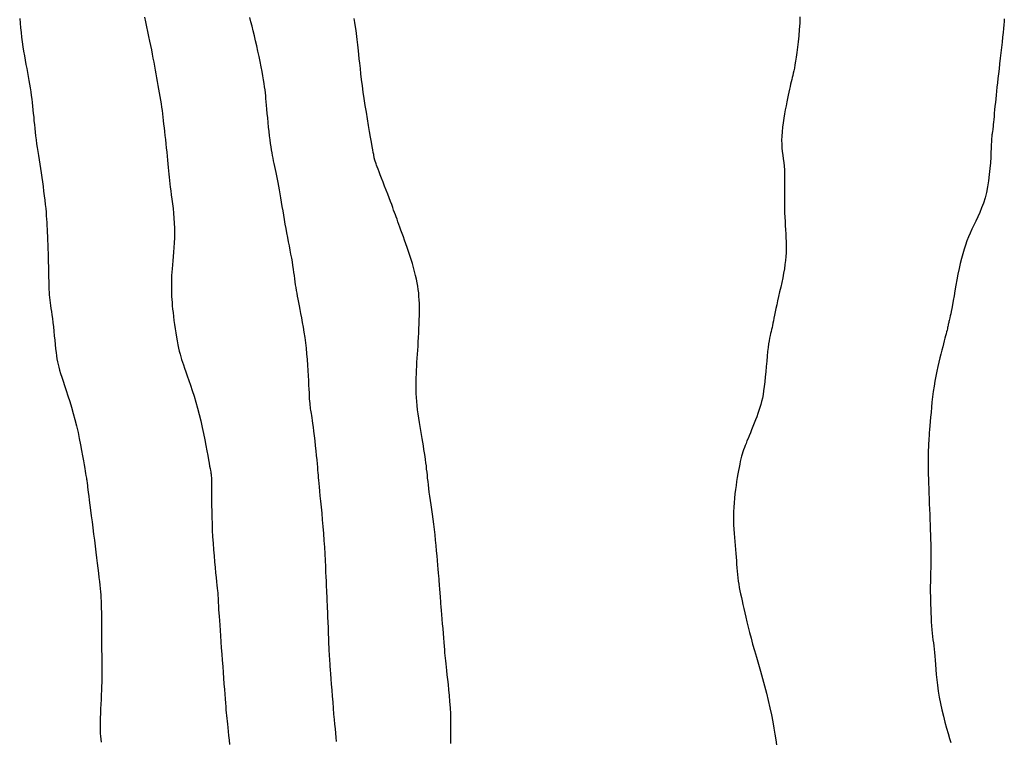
# Model space of a CAD drawing. Header units: millimetres. Extents: x 32690613 to 32693367, y 5343692 to 5344708.
# Tile 47 of 256: x 32692240 to 32692255, y 5343853 to 5343865. Entities that reach past the tile are written whole.
import ezdxf

# ---------------------------------------------------------------- set-up
doc = ezdxf.new("R2010")
doc.units = ezdxf.units.MM
doc.header["$LTSCALE"] = 20
for name, color, linetype in [('02-DGM_HL_495.00', 142, 'Continuous'), ('02-DGM_HL_495.50', 152, 'Continuous'), ('02-DGM_HL_496.00', 162, 'Continuous'), ('02-DGM_HL_496.50', 172, 'Continuous')]:
    doc.layers.add(name, color=color, linetype=linetype)

msp = doc.modelspace()

# ---------------------------------------------------------------- linework, layer by layer
at = {"layer": '02-DGM_HL_495.00', "elevation": 495, "flags": 128}
msp.add_lwpolyline([(32692239.544, 5343865.075), (32692239.551, 5343865.002), (32692239.558, 5343864.927), (32692239.566, 5343864.851), (32692239.575, 5343864.774), (32692239.585, 5343864.697), (32692239.595, 5343864.621), (32692239.607, 5343864.547), (32692239.619, 5343864.475), (32692239.631, 5343864.405), (32692239.644, 5343864.336), (32692239.657, 5343864.269), (32692239.67, 5343864.204), (32692239.682, 5343864.14), (32692239.693, 5343864.077), (32692239.704, 5343864.016), (32692239.713, 5343863.955), (32692239.722, 5343863.895), (32692239.73, 5343863.836), (32692239.738, 5343863.777), (32692239.744, 5343863.719), (32692239.751, 5343863.66), (32692239.757, 5343863.602), (32692239.763, 5343863.543), (32692239.769, 5343863.484), (32692239.774, 5343863.424), (32692239.78, 5343863.364), (32692239.786, 5343863.304), (32692239.793, 5343863.243), (32692239.8, 5343863.182), (32692239.807, 5343863.12), (32692239.816, 5343863.057), (32692239.825, 5343862.994), (32692239.835, 5343862.93), (32692239.845, 5343862.864), (32692239.856, 5343862.798), (32692239.867, 5343862.729), (32692239.878, 5343862.659), (32692239.889, 5343862.588), (32692239.9, 5343862.514), (32692239.91, 5343862.439), (32692239.921, 5343862.364), (32692239.93, 5343862.289), (32692239.94, 5343862.216), (32692239.948, 5343862.145), (32692239.956, 5343862.076), (32692239.963, 5343862.012), (32692239.968, 5343861.952), (32692239.973, 5343861.895), (32692239.977, 5343861.841), (32692239.98, 5343861.787), (32692239.983, 5343861.734), (32692239.985, 5343861.68), (32692239.988, 5343861.623), (32692239.99, 5343861.563), (32692239.992, 5343861.498), (32692239.995, 5343861.43), (32692239.998, 5343861.359), (32692240, 5343861.288), (32692240.003, 5343861.216), (32692240.005, 5343861.146), (32692240.007, 5343861.077), (32692240.008, 5343861.013), (32692240.009, 5343860.953), (32692240.01, 5343860.896), (32692240.011, 5343860.844), (32692240.012, 5343860.795), (32692240.013, 5343860.748), (32692240.014, 5343860.703), (32692240.017, 5343860.66), (32692240.02, 5343860.618), (32692240.024, 5343860.577), (32692240.029, 5343860.535), (32692240.035, 5343860.492), (32692240.041, 5343860.448), (32692240.048, 5343860.401), (32692240.055, 5343860.35), (32692240.063, 5343860.295), (32692240.071, 5343860.236), (32692240.078, 5343860.171), (32692240.086, 5343860.102), (32692240.093, 5343860.031), (32692240.101, 5343859.958), (32692240.108, 5343859.886), (32692240.115, 5343859.817), (32692240.122, 5343859.751), (32692240.13, 5343859.69), (32692240.137, 5343859.636), (32692240.144, 5343859.587), (32692240.153, 5343859.541), (32692240.162, 5343859.496), (32692240.173, 5343859.451), (32692240.187, 5343859.403), (32692240.202, 5343859.351), (32692240.221, 5343859.293), (32692240.243, 5343859.228), (32692240.267, 5343859.155), (32692240.294, 5343859.075), (32692240.322, 5343858.99), (32692240.351, 5343858.9), (32692240.38, 5343858.806), (32692240.408, 5343858.708), (32692240.435, 5343858.607), (32692240.46, 5343858.504), (32692240.484, 5343858.401), (32692240.505, 5343858.3), (32692240.525, 5343858.202), (32692240.542, 5343858.109), (32692240.558, 5343858.022), (32692240.571, 5343857.944), (32692240.583, 5343857.876), (32692240.593, 5343857.82), (32692240.6, 5343857.774), (32692240.607, 5343857.737), (32692240.612, 5343857.707), (32692240.616, 5343857.683), (32692240.619, 5343857.663), (32692240.622, 5343857.646), (32692240.624, 5343857.63), (32692240.626, 5343857.613), (32692240.629, 5343857.595), (32692240.632, 5343857.574), (32692240.635, 5343857.548), (32692240.639, 5343857.516), (32692240.644, 5343857.478), (32692240.65, 5343857.43), (32692240.657, 5343857.373), (32692240.666, 5343857.306), (32692240.675, 5343857.229), (32692240.686, 5343857.144), (32692240.698, 5343857.053), (32692240.71, 5343856.958), (32692240.722, 5343856.86), (32692240.735, 5343856.76), (32692240.747, 5343856.661), (32692240.76, 5343856.564), (32692240.771, 5343856.47), (32692240.783, 5343856.379), (32692240.794, 5343856.292), (32692240.804, 5343856.209), (32692240.813, 5343856.132), (32692240.822, 5343856.06), (32692240.829, 5343855.994), (32692240.836, 5343855.935), (32692240.842, 5343855.881), (32692240.846, 5343855.83), (32692240.85, 5343855.781), (32692240.853, 5343855.732), (32692240.856, 5343855.681), (32692240.858, 5343855.626), (32692240.859, 5343855.565), (32692240.86, 5343855.498), (32692240.861, 5343855.426), (32692240.862, 5343855.35), (32692240.862, 5343855.273), (32692240.862, 5343855.195), (32692240.863, 5343855.12), (32692240.863, 5343855.048), (32692240.863, 5343854.982), (32692240.864, 5343854.923), (32692240.865, 5343854.871), (32692240.866, 5343854.824), (32692240.867, 5343854.782), (32692240.867, 5343854.744), (32692240.868, 5343854.709), (32692240.869, 5343854.676), (32692240.87, 5343854.643), (32692240.87, 5343854.611), (32692240.87, 5343854.579), (32692240.87, 5343854.544), (32692240.87, 5343854.506), (32692240.869, 5343854.465), (32692240.868, 5343854.419), (32692240.866, 5343854.367), (32692240.864, 5343854.308), (32692240.862, 5343854.242), (32692240.858, 5343854.17), (32692240.855, 5343854.094), (32692240.851, 5343854.017), (32692240.848, 5343853.94), (32692240.845, 5343853.866), (32692240.843, 5343853.796), (32692240.841, 5343853.733), (32692240.84, 5343853.678), (32692240.84, 5343853.63), (32692240.841, 5343853.586), (32692240.843, 5343853.543), (32692240.846, 5343853.5), (32692240.85, 5343853.455), (32692240.855, 5343853.404)], dxfattribs=at)
at = {"layer": '02-DGM_HL_495.50', "elevation": 495.5, "flags": 128}
msp.add_lwpolyline([(32692241.555, 5343865.097), (32692241.572, 5343865.021), (32692241.589, 5343864.943), (32692241.606, 5343864.865), (32692241.622, 5343864.787), (32692241.638, 5343864.712), (32692241.653, 5343864.639), (32692241.667, 5343864.569), (32692241.68, 5343864.501), (32692241.692, 5343864.435), (32692241.704, 5343864.371), (32692241.716, 5343864.308), (32692241.728, 5343864.245), (32692241.739, 5343864.183), (32692241.75, 5343864.121), (32692241.762, 5343864.059), (32692241.773, 5343863.997), (32692241.783, 5343863.936), (32692241.794, 5343863.876), (32692241.804, 5343863.817), (32692241.813, 5343863.759), (32692241.822, 5343863.702), (32692241.83, 5343863.647), (32692241.838, 5343863.593), (32692241.845, 5343863.539), (32692241.851, 5343863.485), (32692241.858, 5343863.43), (32692241.864, 5343863.373), (32692241.871, 5343863.315), (32692241.878, 5343863.254), (32692241.885, 5343863.19), (32692241.892, 5343863.125), (32692241.899, 5343863.057), (32692241.907, 5343862.99), (32692241.914, 5343862.922), (32692241.921, 5343862.856), (32692241.927, 5343862.793), (32692241.934, 5343862.732), (32692241.939, 5343862.675), (32692241.944, 5343862.621), (32692241.949, 5343862.568), (32692241.954, 5343862.516), (32692241.959, 5343862.464), (32692241.965, 5343862.411), (32692241.971, 5343862.354), (32692241.979, 5343862.294), (32692241.987, 5343862.23), (32692241.996, 5343862.161), (32692242.005, 5343862.089), (32692242.015, 5343862.013), (32692242.023, 5343861.936), (32692242.03, 5343861.857), (32692242.035, 5343861.777), (32692242.038, 5343861.696), (32692242.039, 5343861.616), (32692242.037, 5343861.536), (32692242.033, 5343861.458), (32692242.028, 5343861.381), (32692242.023, 5343861.307), (32692242.016, 5343861.235), (32692242.01, 5343861.167), (32692242.005, 5343861.102), (32692242, 5343861.041), (32692241.996, 5343860.984), (32692241.993, 5343860.93), (32692241.991, 5343860.879), (32692241.989, 5343860.829), (32692241.989, 5343860.781), (32692241.989, 5343860.734), (32692241.989, 5343860.688), (32692241.991, 5343860.641), (32692241.993, 5343860.594), (32692241.996, 5343860.545), (32692241.999, 5343860.495), (32692242.003, 5343860.443), (32692242.009, 5343860.389), (32692242.015, 5343860.332), (32692242.022, 5343860.271), (32692242.031, 5343860.207), (32692242.04, 5343860.141), (32692242.05, 5343860.073), (32692242.06, 5343860.006), (32692242.071, 5343859.939), (32692242.082, 5343859.875), (32692242.094, 5343859.815), (32692242.105, 5343859.759), (32692242.117, 5343859.709), (32692242.129, 5343859.664), (32692242.141, 5343859.62), (32692242.154, 5343859.578), (32692242.169, 5343859.535), (32692242.185, 5343859.488), (32692242.203, 5343859.437), (32692242.223, 5343859.379), (32692242.246, 5343859.313), (32692242.271, 5343859.24), (32692242.298, 5343859.16), (32692242.325, 5343859.074), (32692242.354, 5343858.983), (32692242.382, 5343858.888), (32692242.41, 5343858.789), (32692242.436, 5343858.688), (32692242.461, 5343858.585), (32692242.485, 5343858.482), (32692242.506, 5343858.381), (32692242.526, 5343858.283), (32692242.544, 5343858.19), (32692242.561, 5343858.104), (32692242.575, 5343858.026), (32692242.587, 5343857.959), (32692242.598, 5343857.902), (32692242.606, 5343857.856), (32692242.613, 5343857.819), (32692242.619, 5343857.788), (32692242.623, 5343857.764), (32692242.626, 5343857.744), (32692242.629, 5343857.726), (32692242.631, 5343857.71), (32692242.632, 5343857.693), (32692242.633, 5343857.675), (32692242.634, 5343857.654), (32692242.635, 5343857.628), (32692242.635, 5343857.597), (32692242.636, 5343857.558), (32692242.636, 5343857.511), (32692242.636, 5343857.454), (32692242.636, 5343857.386), (32692242.637, 5343857.308), (32692242.638, 5343857.222), (32692242.639, 5343857.129), (32692242.641, 5343857.031), (32692242.644, 5343856.928), (32692242.648, 5343856.823), (32692242.653, 5343856.718), (32692242.66, 5343856.612), (32692242.667, 5343856.509), (32692242.676, 5343856.408), (32692242.685, 5343856.312), (32692242.693, 5343856.221), (32692242.702, 5343856.136), (32692242.71, 5343856.06), (32692242.717, 5343855.993), (32692242.723, 5343855.935), (32692242.728, 5343855.887), (32692242.732, 5343855.846), (32692242.735, 5343855.812), (32692242.737, 5343855.784), (32692242.739, 5343855.758), (32692242.741, 5343855.736), (32692242.742, 5343855.715), (32692242.743, 5343855.693), (32692242.744, 5343855.67), (32692242.745, 5343855.645), (32692242.747, 5343855.616), (32692242.749, 5343855.581), (32692242.751, 5343855.54), (32692242.755, 5343855.492), (32692242.758, 5343855.434), (32692242.763, 5343855.367), (32692242.768, 5343855.291), (32692242.774, 5343855.207), (32692242.78, 5343855.118), (32692242.787, 5343855.024), (32692242.794, 5343854.926), (32692242.801, 5343854.826), (32692242.809, 5343854.726), (32692242.816, 5343854.627), (32692242.823, 5343854.529), (32692242.83, 5343854.435), (32692242.837, 5343854.344), (32692242.843, 5343854.257), (32692242.849, 5343854.177), (32692242.855, 5343854.103), (32692242.86, 5343854.036), (32692242.865, 5343853.978), (32692242.869, 5343853.926), (32692242.874, 5343853.878), (32692242.878, 5343853.834), (32692242.882, 5343853.789), (32692242.887, 5343853.744), (32692242.892, 5343853.694), (32692242.898, 5343853.639), (32692242.905, 5343853.578), (32692242.912, 5343853.51), (32692242.92, 5343853.439), (32692242.928, 5343853.365)], dxfattribs=at)
at = {"layer": '02-DGM_HL_496.00', "elevation": 496, "flags": 128}
for points in [[(32692244.653, 5343853.417), (32692244.646, 5343853.481), (32692244.639, 5343853.548), (32692244.632, 5343853.618), (32692244.625, 5343853.693), (32692244.618, 5343853.773), (32692244.61, 5343853.859), (32692244.602, 5343853.952), (32692244.595, 5343854.048), (32692244.587, 5343854.146), (32692244.579, 5343854.244), (32692244.572, 5343854.338), (32692244.565, 5343854.426), (32692244.559, 5343854.506), (32692244.554, 5343854.574), (32692244.55, 5343854.63), (32692244.546, 5343854.676), (32692244.543, 5343854.716), (32692244.541, 5343854.752), (32692244.539, 5343854.787), (32692244.537, 5343854.827), (32692244.534, 5343854.872), (32692244.532, 5343854.928), (32692244.529, 5343854.997), (32692244.526, 5343855.075), (32692244.522, 5343855.16), (32692244.519, 5343855.249), (32692244.515, 5343855.338), (32692244.512, 5343855.423), (32692244.509, 5343855.501), (32692244.506, 5343855.57), (32692244.504, 5343855.626), (32692244.502, 5343855.67), (32692244.501, 5343855.705), (32692244.5, 5343855.731), (32692244.499, 5343855.75), (32692244.498, 5343855.764), (32692244.498, 5343855.775), (32692244.497, 5343855.785), (32692244.497, 5343855.794), (32692244.496, 5343855.805), (32692244.495, 5343855.819), (32692244.494, 5343855.839), (32692244.493, 5343855.865), (32692244.491, 5343855.899), (32692244.489, 5343855.944), (32692244.487, 5343856), (32692244.484, 5343856.069), (32692244.481, 5343856.149), (32692244.477, 5343856.239), (32692244.472, 5343856.337), (32692244.467, 5343856.441), (32692244.46, 5343856.549), (32692244.453, 5343856.66), (32692244.446, 5343856.772), (32692244.437, 5343856.883), (32692244.427, 5343856.991), (32692244.418, 5343857.096), (32692244.408, 5343857.196), (32692244.398, 5343857.29), (32692244.389, 5343857.377), (32692244.381, 5343857.454), (32692244.374, 5343857.522), (32692244.369, 5343857.579), (32692244.365, 5343857.628), (32692244.361, 5343857.67), (32692244.358, 5343857.71), (32692244.355, 5343857.749), (32692244.352, 5343857.791), (32692244.348, 5343857.838), (32692244.343, 5343857.892), (32692244.337, 5343857.956), (32692244.33, 5343858.028), (32692244.322, 5343858.106), (32692244.314, 5343858.186), (32692244.305, 5343858.267), (32692244.296, 5343858.345), (32692244.287, 5343858.419), (32692244.279, 5343858.486), (32692244.271, 5343858.544), (32692244.264, 5343858.593), (32692244.258, 5343858.635), (32692244.252, 5343858.671), (32692244.247, 5343858.703), (32692244.242, 5343858.731), (32692244.238, 5343858.757), (32692244.234, 5343858.783), (32692244.23, 5343858.81), (32692244.227, 5343858.838), (32692244.224, 5343858.869), (32692244.221, 5343858.903), (32692244.218, 5343858.942), (32692244.216, 5343858.987), (32692244.213, 5343859.038), (32692244.21, 5343859.096), (32692244.207, 5343859.162), (32692244.204, 5343859.236), (32692244.2, 5343859.315), (32692244.195, 5343859.4), (32692244.189, 5343859.487), (32692244.183, 5343859.577), (32692244.175, 5343859.667), (32692244.166, 5343859.757), (32692244.155, 5343859.846), (32692244.143, 5343859.932), (32692244.13, 5343860.016), (32692244.117, 5343860.097), (32692244.104, 5343860.174), (32692244.09, 5343860.248), (32692244.077, 5343860.317), (32692244.064, 5343860.382), (32692244.053, 5343860.441), (32692244.042, 5343860.497), (32692244.032, 5343860.548), (32692244.023, 5343860.597), (32692244.015, 5343860.644), (32692244.007, 5343860.69), (32692243.999, 5343860.736), (32692243.992, 5343860.782), (32692243.985, 5343860.829), (32692243.978, 5343860.878), (32692243.971, 5343860.929), (32692243.964, 5343860.981), (32692243.956, 5343861.035), (32692243.948, 5343861.091), (32692243.939, 5343861.15), (32692243.929, 5343861.21), (32692243.917, 5343861.274), (32692243.905, 5343861.339), (32692243.892, 5343861.407), (32692243.879, 5343861.476), (32692243.865, 5343861.546), (32692243.851, 5343861.617), (32692243.838, 5343861.689), (32692243.825, 5343861.761), (32692243.812, 5343861.833), (32692243.8, 5343861.905), (32692243.789, 5343861.976), (32692243.777, 5343862.046), (32692243.766, 5343862.115), (32692243.755, 5343862.182), (32692243.744, 5343862.247), (32692243.733, 5343862.311), (32692243.722, 5343862.371), (32692243.711, 5343862.43), (32692243.699, 5343862.486), (32692243.688, 5343862.54), (32692243.677, 5343862.592), (32692243.666, 5343862.642), (32692243.656, 5343862.69), (32692243.646, 5343862.735), (32692243.637, 5343862.779), (32692243.628, 5343862.822), (32692243.62, 5343862.865), (32692243.611, 5343862.909), (32692243.604, 5343862.956), (32692243.596, 5343863.006), (32692243.588, 5343863.06), (32692243.58, 5343863.119), (32692243.572, 5343863.184), (32692243.564, 5343863.254), (32692243.557, 5343863.326), (32692243.549, 5343863.401), (32692243.542, 5343863.474), (32692243.535, 5343863.546), (32692243.528, 5343863.614), (32692243.523, 5343863.677), (32692243.518, 5343863.733), (32692243.513, 5343863.784), (32692243.509, 5343863.831), (32692243.504, 5343863.877), (32692243.499, 5343863.924), (32692243.492, 5343863.973), (32692243.485, 5343864.025), (32692243.475, 5343864.084), (32692243.464, 5343864.15), (32692243.45, 5343864.222), (32692243.436, 5343864.299), (32692243.419, 5343864.38), (32692243.402, 5343864.464), (32692243.384, 5343864.549), (32692243.366, 5343864.633), (32692243.347, 5343864.716), (32692243.328, 5343864.797), (32692243.309, 5343864.875), (32692243.291, 5343864.95), (32692243.272, 5343865.022), (32692243.254, 5343865.092)], [(32692255.416, 5343865.068), (32692255.412, 5343865.025), (32692255.408, 5343864.975), (32692255.403, 5343864.917), (32692255.396, 5343864.85), (32692255.388, 5343864.775), (32692255.379, 5343864.694), (32692255.37, 5343864.609), (32692255.36, 5343864.522), (32692255.35, 5343864.434), (32692255.34, 5343864.347), (32692255.331, 5343864.264), (32692255.322, 5343864.184), (32692255.313, 5343864.109), (32692255.305, 5343864.038), (32692255.297, 5343863.969), (32692255.29, 5343863.904), (32692255.283, 5343863.841), (32692255.277, 5343863.78), (32692255.271, 5343863.72), (32692255.265, 5343863.661), (32692255.26, 5343863.604), (32692255.254, 5343863.549), (32692255.25, 5343863.497), (32692255.245, 5343863.448), (32692255.241, 5343863.404), (32692255.237, 5343863.364), (32692255.234, 5343863.329), (32692255.231, 5343863.301), (32692255.228, 5343863.278), (32692255.225, 5343863.259), (32692255.223, 5343863.244), (32692255.221, 5343863.232), (32692255.22, 5343863.221), (32692255.218, 5343863.212), (32692255.217, 5343863.204), (32692255.215, 5343863.194), (32692255.214, 5343863.183), (32692255.213, 5343863.168), (32692255.211, 5343863.148), (32692255.209, 5343863.122), (32692255.208, 5343863.087), (32692255.205, 5343863.042), (32692255.203, 5343862.985), (32692255.2, 5343862.917), (32692255.196, 5343862.837), (32692255.191, 5343862.749), (32692255.184, 5343862.656), (32692255.174, 5343862.559), (32692255.162, 5343862.46), (32692255.147, 5343862.363), (32692255.128, 5343862.27), (32692255.105, 5343862.182), (32692255.079, 5343862.099), (32692255.05, 5343862.021), (32692255.019, 5343861.947), (32692254.987, 5343861.876), (32692254.955, 5343861.808), (32692254.923, 5343861.743), (32692254.893, 5343861.679), (32692254.864, 5343861.615), (32692254.837, 5343861.552), (32692254.812, 5343861.488), (32692254.789, 5343861.422), (32692254.766, 5343861.354), (32692254.745, 5343861.282), (32692254.725, 5343861.207), (32692254.705, 5343861.127), (32692254.687, 5343861.042), (32692254.669, 5343860.953), (32692254.651, 5343860.863), (32692254.635, 5343860.773), (32692254.619, 5343860.686), (32692254.605, 5343860.603), (32692254.591, 5343860.527), (32692254.579, 5343860.459), (32692254.569, 5343860.401), (32692254.559, 5343860.352), (32692254.551, 5343860.312), (32692254.543, 5343860.278), (32692254.537, 5343860.251), (32692254.531, 5343860.228), (32692254.526, 5343860.208), (32692254.522, 5343860.191), (32692254.519, 5343860.175), (32692254.516, 5343860.159), (32692254.512, 5343860.144), (32692254.509, 5343860.128), (32692254.506, 5343860.111), (32692254.502, 5343860.092), (32692254.498, 5343860.071), (32692254.492, 5343860.047), (32692254.486, 5343860.02), (32692254.478, 5343859.99), (32692254.469, 5343859.956), (32692254.459, 5343859.918), (32692254.448, 5343859.876), (32692254.436, 5343859.83), (32692254.423, 5343859.78), (32692254.409, 5343859.725), (32692254.394, 5343859.665), (32692254.378, 5343859.602), (32692254.361, 5343859.534), (32692254.345, 5343859.462), (32692254.328, 5343859.388), (32692254.313, 5343859.31), (32692254.298, 5343859.229), (32692254.284, 5343859.146), (32692254.271, 5343859.061), (32692254.26, 5343858.975), (32692254.25, 5343858.89), (32692254.242, 5343858.805), (32692254.234, 5343858.724), (32692254.227, 5343858.646), (32692254.221, 5343858.574), (32692254.216, 5343858.508), (32692254.212, 5343858.449), (32692254.207, 5343858.396), (32692254.204, 5343858.348), (32692254.201, 5343858.305), (32692254.198, 5343858.266), (32692254.196, 5343858.228), (32692254.194, 5343858.192), (32692254.192, 5343858.156), (32692254.19, 5343858.12), (32692254.189, 5343858.082), (32692254.188, 5343858.042), (32692254.187, 5343857.999), (32692254.187, 5343857.953), (32692254.187, 5343857.903), (32692254.188, 5343857.849), (32692254.189, 5343857.789), (32692254.19, 5343857.724), (32692254.192, 5343857.653), (32692254.195, 5343857.578), (32692254.197, 5343857.5), (32692254.2, 5343857.419), (32692254.203, 5343857.335), (32692254.207, 5343857.25), (32692254.21, 5343857.164), (32692254.213, 5343857.079), (32692254.217, 5343856.994), (32692254.22, 5343856.91), (32692254.223, 5343856.829), (32692254.225, 5343856.75), (32692254.228, 5343856.675), (32692254.229, 5343856.605), (32692254.231, 5343856.54), (32692254.232, 5343856.48), (32692254.232, 5343856.425), (32692254.232, 5343856.375), (32692254.232, 5343856.328), (32692254.231, 5343856.283), (32692254.23, 5343856.24), (32692254.229, 5343856.199), (32692254.228, 5343856.157), (32692254.227, 5343856.114), (32692254.226, 5343856.071), (32692254.225, 5343856.026), (32692254.224, 5343855.979), (32692254.223, 5343855.929), (32692254.223, 5343855.876), (32692254.223, 5343855.819), (32692254.224, 5343855.759), (32692254.225, 5343855.695), (32692254.227, 5343855.627), (32692254.229, 5343855.557), (32692254.232, 5343855.486), (32692254.236, 5343855.416), (32692254.239, 5343855.347), (32692254.244, 5343855.281), (32692254.249, 5343855.219), (32692254.254, 5343855.162), (32692254.26, 5343855.109), (32692254.266, 5343855.058), (32692254.272, 5343855.008), (32692254.278, 5343854.958), (32692254.284, 5343854.906), (32692254.29, 5343854.851), (32692254.295, 5343854.791), (32692254.3, 5343854.726), (32692254.305, 5343854.655), (32692254.311, 5343854.579), (32692254.318, 5343854.498), (32692254.326, 5343854.412), (32692254.337, 5343854.322), (32692254.35, 5343854.228), (32692254.367, 5343854.13), (32692254.387, 5343854.029), (32692254.409, 5343853.927), (32692254.434, 5343853.825), (32692254.459, 5343853.726), (32692254.485, 5343853.631), (32692254.509, 5343853.544), (32692254.532, 5343853.465), (32692254.552, 5343853.397)]]:
    msp.add_lwpolyline(points, dxfattribs=at)
at = {"layer": '02-DGM_HL_496.50', "elevation": 496.5, "flags": 128}
for points in [[(32692246.492, 5343853.385), (32692246.494, 5343853.473), (32692246.496, 5343853.566), (32692246.496, 5343853.662), (32692246.495, 5343853.761), (32692246.492, 5343853.861), (32692246.487, 5343853.96), (32692246.48, 5343854.059), (32692246.472, 5343854.155), (32692246.464, 5343854.247), (32692246.454, 5343854.335), (32692246.445, 5343854.417), (32692246.436, 5343854.492), (32692246.428, 5343854.559), (32692246.422, 5343854.617), (32692246.416, 5343854.667), (32692246.411, 5343854.714), (32692246.407, 5343854.757), (32692246.403, 5343854.8), (32692246.399, 5343854.845), (32692246.395, 5343854.895), (32692246.391, 5343854.951), (32692246.386, 5343855.015), (32692246.38, 5343855.085), (32692246.374, 5343855.16), (32692246.368, 5343855.238), (32692246.361, 5343855.315), (32692246.355, 5343855.391), (32692246.349, 5343855.463), (32692246.344, 5343855.529), (32692246.339, 5343855.588), (32692246.335, 5343855.639), (32692246.331, 5343855.685), (32692246.328, 5343855.725), (32692246.325, 5343855.762), (32692246.322, 5343855.795), (32692246.32, 5343855.827), (32692246.317, 5343855.859), (32692246.315, 5343855.89), (32692246.312, 5343855.923), (32692246.309, 5343855.958), (32692246.306, 5343855.996), (32692246.303, 5343856.037), (32692246.299, 5343856.084), (32692246.295, 5343856.136), (32692246.29, 5343856.195), (32692246.285, 5343856.261), (32692246.279, 5343856.333), (32692246.272, 5343856.41), (32692246.265, 5343856.492), (32692246.257, 5343856.576), (32692246.249, 5343856.662), (32692246.239, 5343856.748), (32692246.23, 5343856.834), (32692246.219, 5343856.919), (32692246.208, 5343857.001), (32692246.197, 5343857.081), (32692246.186, 5343857.158), (32692246.175, 5343857.233), (32692246.165, 5343857.304), (32692246.155, 5343857.372), (32692246.146, 5343857.436), (32692246.138, 5343857.496), (32692246.132, 5343857.553), (32692246.126, 5343857.608), (32692246.12, 5343857.66), (32692246.115, 5343857.71), (32692246.11, 5343857.76), (32692246.104, 5343857.809), (32692246.099, 5343857.859), (32692246.092, 5343857.91), (32692246.085, 5343857.961), (32692246.078, 5343858.014), (32692246.07, 5343858.069), (32692246.061, 5343858.125), (32692246.052, 5343858.182), (32692246.042, 5343858.241), (32692246.031, 5343858.302), (32692246.02, 5343858.366), (32692246.009, 5343858.43), (32692245.998, 5343858.496), (32692245.986, 5343858.563), (32692245.976, 5343858.631), (32692245.966, 5343858.698), (32692245.957, 5343858.765), (32692245.95, 5343858.832), (32692245.944, 5343858.898), (32692245.939, 5343858.963), (32692245.936, 5343859.028), (32692245.935, 5343859.091), (32692245.934, 5343859.155), (32692245.935, 5343859.218), (32692245.936, 5343859.28), (32692245.938, 5343859.343), (32692245.941, 5343859.406), (32692245.944, 5343859.469), (32692245.948, 5343859.532), (32692245.952, 5343859.596), (32692245.956, 5343859.661), (32692245.96, 5343859.727), (32692245.965, 5343859.794), (32692245.969, 5343859.863), (32692245.973, 5343859.933), (32692245.977, 5343860.004), (32692245.98, 5343860.076), (32692245.982, 5343860.147), (32692245.985, 5343860.218), (32692245.986, 5343860.287), (32692245.987, 5343860.354), (32692245.987, 5343860.418), (32692245.986, 5343860.479), (32692245.984, 5343860.537), (32692245.98, 5343860.594), (32692245.976, 5343860.649), (32692245.969, 5343860.704), (32692245.961, 5343860.759), (32692245.952, 5343860.815), (32692245.94, 5343860.873), (32692245.926, 5343860.933), (32692245.91, 5343860.996), (32692245.892, 5343861.059), (32692245.873, 5343861.124), (32692245.853, 5343861.189), (32692245.832, 5343861.254), (32692245.811, 5343861.318), (32692245.79, 5343861.381), (32692245.769, 5343861.441), (32692245.749, 5343861.5), (32692245.728, 5343861.556), (32692245.709, 5343861.61), (32692245.69, 5343861.661), (32692245.672, 5343861.71), (32692245.656, 5343861.756), (32692245.64, 5343861.798), (32692245.626, 5343861.837), (32692245.612, 5343861.875), (32692245.599, 5343861.912), (32692245.586, 5343861.949), (32692245.572, 5343861.987), (32692245.557, 5343862.029), (32692245.54, 5343862.074), (32692245.521, 5343862.125), (32692245.5, 5343862.182), (32692245.476, 5343862.244), (32692245.451, 5343862.308), (32692245.426, 5343862.373), (32692245.401, 5343862.437), (32692245.377, 5343862.499), (32692245.356, 5343862.555), (32692245.336, 5343862.605), (32692245.32, 5343862.647), (32692245.307, 5343862.681), (32692245.297, 5343862.709), (32692245.289, 5343862.731), (32692245.283, 5343862.748), (32692245.278, 5343862.762), (32692245.275, 5343862.772), (32692245.272, 5343862.78), (32692245.27, 5343862.788), (32692245.268, 5343862.794), (32692245.267, 5343862.799), (32692245.265, 5343862.804), (32692245.264, 5343862.809), (32692245.263, 5343862.813), (32692245.262, 5343862.817), (32692245.261, 5343862.821), (32692245.26, 5343862.826), (32692245.259, 5343862.832), (32692245.257, 5343862.843), (32692245.254, 5343862.858), (32692245.25, 5343862.881), (32692245.244, 5343862.913), (32692245.236, 5343862.956), (32692245.226, 5343863.011), (32692245.214, 5343863.08), (32692245.2, 5343863.161), (32692245.184, 5343863.252), (32692245.167, 5343863.351), (32692245.149, 5343863.456), (32692245.132, 5343863.564), (32692245.114, 5343863.674), (32692245.098, 5343863.783), (32692245.083, 5343863.889), (32692245.069, 5343863.992), (32692245.056, 5343864.09), (32692245.045, 5343864.184), (32692245.035, 5343864.271), (32692245.026, 5343864.353), (32692245.018, 5343864.427), (32692245.011, 5343864.494), (32692245.005, 5343864.552), (32692245, 5343864.604), (32692244.996, 5343864.651), (32692244.991, 5343864.695), (32692244.986, 5343864.739), (32692244.981, 5343864.784), (32692244.974, 5343864.832), (32692244.967, 5343864.884), (32692244.958, 5343864.944), (32692244.947, 5343865.009), (32692244.936, 5343865.077)], [(32692252.12, 5343865.104), (32692252.117, 5343864.999), (32692252.111, 5343864.896), (32692252.104, 5343864.797), (32692252.095, 5343864.702), (32692252.084, 5343864.612), (32692252.073, 5343864.529), (32692252.062, 5343864.453), (32692252.051, 5343864.386), (32692252.041, 5343864.327), (32692252.032, 5343864.276), (32692252.023, 5343864.232), (32692252.014, 5343864.193), (32692252.006, 5343864.157), (32692251.997, 5343864.123), (32692251.989, 5343864.09), (32692251.98, 5343864.055), (32692251.971, 5343864.018), (32692251.962, 5343863.979), (32692251.952, 5343863.936), (32692251.942, 5343863.89), (32692251.931, 5343863.841), (32692251.92, 5343863.788), (32692251.908, 5343863.731), (32692251.897, 5343863.67), (32692251.884, 5343863.605), (32692251.872, 5343863.537), (32692251.86, 5343863.466), (32692251.849, 5343863.394), (32692251.84, 5343863.322), (32692251.833, 5343863.25), (32692251.828, 5343863.18), (32692251.826, 5343863.113), (32692251.827, 5343863.049), (32692251.831, 5343862.988), (32692251.836, 5343862.929), (32692251.844, 5343862.871), (32692251.851, 5343862.814), (32692251.859, 5343862.756), (32692251.865, 5343862.697), (32692251.87, 5343862.636), (32692251.873, 5343862.572), (32692251.875, 5343862.506), (32692251.875, 5343862.438), (32692251.874, 5343862.368), (32692251.872, 5343862.297), (32692251.871, 5343862.226), (32692251.87, 5343862.154), (32692251.87, 5343862.082), (32692251.872, 5343862.011), (32692251.874, 5343861.94), (32692251.877, 5343861.871), (32692251.881, 5343861.802), (32692251.885, 5343861.735), (32692251.889, 5343861.668), (32692251.893, 5343861.604), (32692251.896, 5343861.54), (32692251.898, 5343861.479), (32692251.899, 5343861.418), (32692251.899, 5343861.358), (32692251.897, 5343861.297), (32692251.894, 5343861.236), (32692251.888, 5343861.173), (32692251.88, 5343861.107), (32692251.871, 5343861.039), (32692251.858, 5343860.967), (32692251.844, 5343860.893), (32692251.828, 5343860.818), (32692251.811, 5343860.742), (32692251.794, 5343860.668), (32692251.778, 5343860.595), (32692251.762, 5343860.525), (32692251.747, 5343860.46), (32692251.734, 5343860.399), (32692251.722, 5343860.343), (32692251.712, 5343860.292), (32692251.703, 5343860.245), (32692251.694, 5343860.202), (32692251.686, 5343860.162), (32692251.679, 5343860.126), (32692251.671, 5343860.091), (32692251.664, 5343860.059), (32692251.656, 5343860.028), (32692251.648, 5343859.995), (32692251.64, 5343859.961), (32692251.631, 5343859.923), (32692251.623, 5343859.879), (32692251.615, 5343859.829), (32692251.608, 5343859.771), (32692251.6, 5343859.704), (32692251.593, 5343859.629), (32692251.585, 5343859.549), (32692251.578, 5343859.465), (32692251.57, 5343859.38), (32692251.562, 5343859.297), (32692251.554, 5343859.216), (32692251.545, 5343859.141), (32692251.536, 5343859.073), (32692251.526, 5343859.011), (32692251.515, 5343858.954), (32692251.503, 5343858.901), (32692251.49, 5343858.85), (32692251.475, 5343858.801), (32692251.46, 5343858.753), (32692251.443, 5343858.704), (32692251.424, 5343858.653), (32692251.405, 5343858.601), (32692251.384, 5343858.548), (32692251.363, 5343858.495), (32692251.342, 5343858.444), (32692251.322, 5343858.394), (32692251.303, 5343858.347), (32692251.284, 5343858.302), (32692251.267, 5343858.262), (32692251.252, 5343858.224), (32692251.238, 5343858.189), (32692251.225, 5343858.155), (32692251.213, 5343858.121), (32692251.201, 5343858.088), (32692251.191, 5343858.052), (32692251.18, 5343858.015), (32692251.17, 5343857.975), (32692251.16, 5343857.932), (32692251.15, 5343857.886), (32692251.14, 5343857.837), (32692251.13, 5343857.785), (32692251.121, 5343857.73), (32692251.111, 5343857.671), (32692251.101, 5343857.61), (32692251.092, 5343857.546), (32692251.083, 5343857.479), (32692251.074, 5343857.409), (32692251.066, 5343857.339), (32692251.059, 5343857.267), (32692251.054, 5343857.194), (32692251.05, 5343857.122), (32692251.049, 5343857.05), (32692251.049, 5343856.979), (32692251.052, 5343856.909), (32692251.055, 5343856.839), (32692251.06, 5343856.771), (32692251.066, 5343856.705), (32692251.072, 5343856.639), (32692251.078, 5343856.575), (32692251.083, 5343856.511), (32692251.088, 5343856.45), (32692251.093, 5343856.39), (32692251.097, 5343856.331), (32692251.101, 5343856.273), (32692251.105, 5343856.217), (32692251.11, 5343856.161), (32692251.115, 5343856.107), (32692251.121, 5343856.055), (32692251.127, 5343856.003), (32692251.135, 5343855.952), (32692251.144, 5343855.9), (32692251.154, 5343855.848), (32692251.165, 5343855.795), (32692251.177, 5343855.74), (32692251.189, 5343855.683), (32692251.203, 5343855.623), (32692251.217, 5343855.559), (32692251.232, 5343855.491), (32692251.249, 5343855.419), (32692251.267, 5343855.343), (32692251.287, 5343855.262), (32692251.309, 5343855.176), (32692251.333, 5343855.084), (32692251.359, 5343854.987), (32692251.389, 5343854.885), (32692251.42, 5343854.777), (32692251.452, 5343854.665), (32692251.486, 5343854.55), (32692251.519, 5343854.433), (32692251.551, 5343854.314), (32692251.583, 5343854.195), (32692251.611, 5343854.076), (32692251.638, 5343853.959), (32692251.661, 5343853.845), (32692251.682, 5343853.735), (32692251.701, 5343853.63), (32692251.717, 5343853.533), (32692251.732, 5343853.443), (32692251.744, 5343853.364)]]:
    msp.add_lwpolyline(points, dxfattribs=at)

doc.saveas('drawing.dxf')
